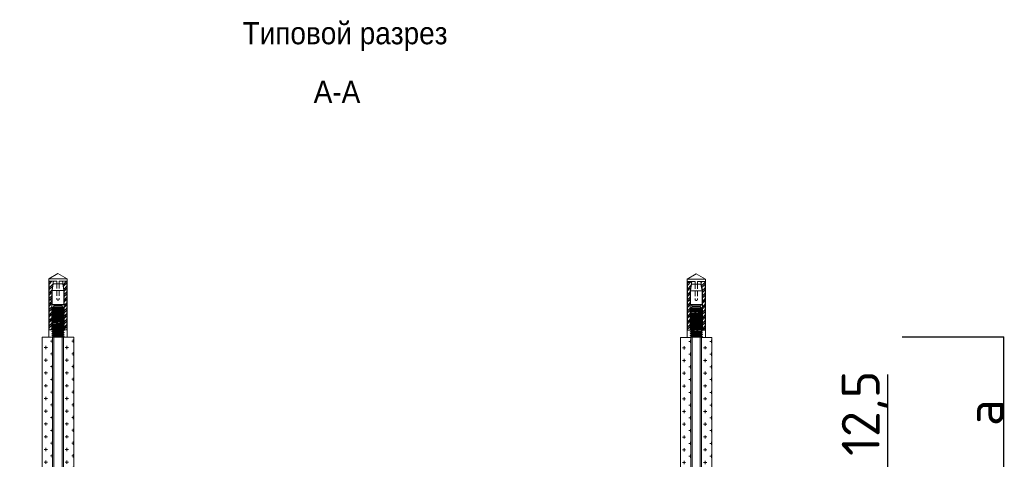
# Model space of a CAD drawing. Header units: millimetres. Extents: x 2030 to 81442, y 1212 to 89253.
# Tile 8 of 36: x 23217 to 34289, y 59878 to 64826. Entities that reach past the tile are written whole.
import ezdxf

# ---------------------------------------------------------------- set-up
doc = ezdxf.new("R2010")
doc.units = ezdxf.units.MM
doc.set_wipeout_variables(frame=1)
doc.linetypes.add('HIDDEN2', pattern=[4.7625, 3.175, -1.5875])
doc.layers.add('02_Техстронг Профиль', color=7, linetype='Continuous', lineweight=9)
for name, color, linetype, lineweight, true_color in [('Анкеры и саморезы', 7, 'Continuous', 9, 0x000000), ('Размеры и выноски', 7, 'Continuous', 9, 0x000000), ('Шпильки', 7, 'Continuous', 9, 0x000000)]:
    doc.layers.add(name, color=color, linetype=linetype, lineweight=lineweight, true_color=true_color)
doc.styles.add('Arial', font='arial.ttf', dxfattribs={"width": 0.9, "height": 250})
doc.styles.add('ISOCPEUR', font='isocpeur.ttf')
doc.dimstyles.new('ISO-25', dxfattribs={"dimtxt": 2.5, "dimasz": 2.5, "dimexe": 1.25, "dimexo": 0.625, "dimtad": 1, "dimtxsty": 'Standard', "dimcen": 2.5, "dimadec": 0, "dimazin": 0, "dimtfac": 1, "dimtmove": 0, "dimatfit": 3, "dimfxl": 1, "dimarcsym": 0})

# ---------------------------------------------------------------- blocks, each defined once
blk = doc.blocks.new('*U253')
at = {"layer": 'Анкеры и саморезы', "lineweight": 5, "true_color": 0x939598}
h = blk.add_hatch(dxfattribs=at)
h.set_pattern_fill('STEEL', color=252, scale=0.8)
h.set_pattern_definition([(45, (-16380.2264, 15704.676), (-1.79605122, 1.79605122), []), (45, (-16380.2264, 15705.946), (-1.79605122, 1.79605122), [])])
h.paths.add_polyline_path([(-4, 30.57), (-2.91, 36.7), (-5.84, 36.7), (-5.84, 4.7), (-4, 4.7)])
h.paths.add_polyline_path([(5.84, 36.7), (2.91, 36.7), (4, 30.57), (4, 4.7), (5.84, 4.7)])
at = {"layer": 'Анкеры и саморезы', "color": 252, "lineweight": 5, "true_color": 0x939598}
for p, q in [((6, 38.3), (-6, 38.3)), ((-5.84, 36.7), (-5.84, 4.7)), ((-0.8, 36.7), (-5.84, 36.7)), ((-3.08, 35.02), (3.08, 35.02)), ((-0.8, 36.7), (-0.8, 35.02)), ((5.84, 36.7), (0.8, 36.7)), ((0.8, 36.7), (0.8, 35.02)), ((5.84, 36.7), (5.84, 4.7)), ((-4, 30.57), (-4, 4.7)), ((-3.86, 30.57), (3.86, 30.57)), ((4, 30.57), (4, 4.7)), ((-4, 24.3), (-5.84, 24.3)), ((-4, 19.24), (-3.61, 19.47)), ((3.86, 21.54), (-3.86, 21.54)), ((3.35, 19.02), (3.35, 19.47)), ((4, 24.3), (5.84, 24.3)), ((-4, 19.24), (-3.35, 18.87)), ((-4, 18.04), (-3.35, 18.42)), ((-4, 18.04), (-3.35, 17.67)), ((-4, 16.84), (-3.35, 17.22)), ((-4, 16.84), (-3.35, 16.47)), ((-4, 15.64), (-3.35, 16.02)), ((-4, 15.64), (-3.35, 15.27)), ((-4, 14.44), (-3.35, 14.82)), ((-4, 14.44), (-3.35, 14.07)), ((-4, 13.24), (-3.35, 13.62)), ((-4, 13.24), (-3.35, 12.87)), ((-3.35, 18.42), (-3.35, 18.87)), ((-3.35, 17.22), (-3.35, 17.67)), ((-3.35, 16.02), (-3.35, 16.47)), ((-3.35, 14.82), (-3.35, 15.27)), ((-3.35, 13.62), (-3.35, 14.07)), ((4, 18.64), (3.35, 19.02)), ((4, 18.64), (3.35, 18.27)), ((3.35, 17.82), (3.35, 18.27)), ((4, 17.44), (3.35, 17.82)), ((4, 17.44), (3.35, 17.07)), ((3.35, 16.62), (3.35, 17.07)), ((4, 16.24), (3.35, 16.62)), ((4, 16.24), (3.35, 15.87)), ((3.35, 15.42), (3.35, 15.87)), ((4, 15.04), (3.35, 15.42)), ((4, 15.04), (3.35, 14.67)), ((3.35, 14.22), (3.35, 14.67)), ((4, 13.84), (3.35, 14.22)), ((4, 13.84), (3.35, 13.47)), ((3.35, 13.02), (3.35, 13.47)), ((4, 12.64), (3.35, 13.02)), ((-4, 12.04), (-3.35, 12.42)), ((-4, 12.04), (-3.35, 11.67)), ((-4, 10.84), (-3.35, 11.22)), ((-4, 10.84), (-3.35, 10.47)), ((-4, 9.64), (-3.35, 10.02)), ((-4, 9.64), (-3.35, 9.27)), ((-4, 8.44), (-3.35, 8.82)), ((-4, 8.44), (-3.35, 8.07)), ((-4, 7.24), (-3.35, 7.62)), ((-4, 7.24), (-3.35, 6.87)), ((-3.35, 12.42), (-3.35, 12.87)), ((-3.35, 11.22), (-3.35, 11.67)), ((-3.35, 10.02), (-3.35, 10.47)), ((-3.35, 8.82), (-3.35, 9.27)), ((-3.35, 7.62), (-3.35, 8.07)), ((-3.35, 6.42), (-3.35, 6.87)), ((4, 12.64), (3.35, 12.27)), ((3.35, 11.82), (3.35, 12.27)), ((4, 11.44), (3.35, 11.82)), ((4, 11.44), (3.35, 11.07)), ((3.35, 10.62), (3.35, 11.07)), ((4, 10.24), (3.35, 10.62)), ((4, 10.24), (3.35, 9.87)), ((3.35, 9.42), (3.35, 9.87)), ((4, 9.04), (3.35, 9.42)), ((4, 9.04), (3.35, 8.67)), ((3.35, 8.22), (3.35, 8.67)), ((4, 7.84), (3.35, 8.22)), ((4, 7.84), (3.35, 7.47)), ((3.35, 7.02), (3.35, 7.47)), ((4, 6.64), (3.35, 7.02)), ((4, 6.64), (3.35, 6.27)), ((-3.76, 4.7), (-6, 4.7)), ((-4, 6.04), (-3.35, 6.42)), ((-4, 6.04), (-3.35, 5.67)), ((-4, 4.84), (-3.35, 5.22)), ((-4, 4.84), (-3.35, 4.47)), ((-4, 3.64), (-3.35, 4.02)), ((-4, 3.64), (-3.35, 3.27)), ((-4, 2.44), (-3.35, 2.82)), ((-4, 2.44), (-3.35, 2.07)), ((-4, 1.24), (-3.35, 1.62)), ((-4, 1.24), (-3.35, 0.87)), ((-4, 0.04), (-3.35, 0.42)), ((-4, 0.04), (-3.93, 0)), ((-3.35, 5.22), (-3.35, 5.67)), ((-3.35, 4.02), (-3.35, 4.47)), ((-3.35, 2.82), (-3.35, 3.27)), ((-3.35, 1.62), (-3.35, 2.07)), ((-3.35, 0.42), (-3.35, 0.87)), ((3.35, 5.82), (3.35, 6.27)), ((4, 5.44), (3.35, 5.82)), ((4, 5.44), (3.35, 5.07)), ((3.35, 4.62), (3.35, 5.07)), ((6, 4.7), (3.35, 4.7)), ((4, 4.24), (3.35, 4.62)), ((4, 4.24), (3.35, 3.87)), ((3.35, 3.42), (3.35, 3.87)), ((4, 3.04), (3.35, 3.42)), ((4, 3.04), (3.35, 2.67)), ((3.35, 2.22), (3.35, 2.67)), ((4, 1.84), (3.35, 2.22)), ((4, 1.84), (3.35, 1.47)), ((3.35, 1.02), (3.35, 1.47)), ((4, 0.64), (3.35, 1.02)), ((4, 0.64), (3.35, 0.27)), ((3.35, 0), (3.35, 0.27))]:
    blk.add_line(p, q, dxfattribs=at)
at = {"layer": 'Анкеры и саморезы', "color": 252, "lineweight": 5, "true_color": 0x939598, "extrusion": (1.22461e-16, 5.99869e-32, -1)}
for p, q in [((-4, 30.57), (-2.91, 36.7)), ((-3.86, 30.57), (-3.08, 35.02)), ((2.91, 36.7), (4, 30.57)), ((3.08, 35.02), (3.86, 30.57)), ((-3.86, 21.54), (-3.86, 30.57)), ((3.86, 30.57), (3.86, 21.54)), ((-2.61, 20.7), (-3.86, 21.54)), ((2.61, 20.31), (-2.61, 20.31)), ((3.86, 21.54), (2.61, 20.7))]:
    blk.add_line(p, q, dxfattribs=at)
at = {"layer": 'Анкеры и саморезы', "color": 252, "linetype": 'HIDDEN2', "lineweight": 5, "true_color": 0x939598}
for p, q in [((-0.8, 35.02), (-0.8, 25.1)), ((0.8, 35.02), (0.8, 25.1))]:
    blk.add_line(p, q, dxfattribs=at)
at = {"layer": 'Анкеры и саморезы', "color": 252, "lineweight": 5, "true_color": 0x939598, "extrusion": (1.22461e-16, -5.99869e-32, -1)}
for p, q in [((3.35, 19.47), (-3.61, 19.47)), ((-2.61, 20.31), (-3.35, 19.47)), ((2.61, 20.7), (-2.61, 20.7)), ((3.35, 19.47), (2.61, 20.31))]:
    blk.add_line(p, q, dxfattribs=at)
at = {"layer": 'Анкеры и саморезы', "color": 252, "lineweight": 5, "true_color": 0x939598, "extrusion": (-1.22461e-16, 4.49903e-32, -1)}
for p, q in [((3.35, 19.47), (-3.35, 18.87)), ((3.35, 19.47), (-3.35, 18.87)), ((4, 18.64), (-4, 18.04)), ((4, 17.44), (-4, 16.84)), ((4, 16.24), (-4, 15.64)), ((4, 15.04), (-4, 14.44)), ((4, 13.84), (-4, 13.24)), ((3.35, 19.02), (-3.35, 18.42)), ((3.35, 18.27), (-3.35, 17.67)), ((3.35, 17.82), (-3.35, 17.22)), ((3.35, 17.07), (-3.35, 16.47)), ((3.35, 16.62), (-3.35, 16.02)), ((3.35, 15.87), (-3.35, 15.27)), ((3.35, 15.42), (-3.35, 14.82)), ((3.35, 14.67), (-3.35, 14.07)), ((3.35, 14.22), (-3.35, 13.62)), ((3.35, 13.47), (-3.35, 12.87)), ((3.35, 13.02), (-3.35, 12.42)), ((4, 12.64), (-4, 12.04)), ((4, 11.44), (-4, 10.84)), ((4, 10.24), (-4, 9.64)), ((4, 9.04), (-4, 8.44)), ((4, 7.84), (-4, 7.24)), ((4, 6.64), (-4, 6.04)), ((3.35, 12.27), (-3.35, 11.67)), ((3.35, 11.82), (-3.35, 11.22)), ((3.35, 11.07), (-3.35, 10.47)), ((3.35, 11.07), (-3.35, 10.47)), ((3.35, 10.62), (-3.35, 10.02)), ((3.35, 9.87), (-3.35, 9.27)), ((3.35, 9.87), (-3.35, 9.27)), ((3.35, 9.42), (-3.35, 8.82)), ((3.35, 8.67), (-3.35, 8.07)), ((3.35, 8.22), (-3.35, 7.62)), ((3.35, 7.47), (-3.35, 6.87)), ((3.35, 7.02), (-3.35, 6.42)), ((4, 5.44), (-4, 4.84)), ((4, 4.24), (-4, 3.64)), ((4, 3.04), (-4, 2.44)), ((4, 1.84), (-4, 1.24)), ((4, 0.64), (-4, 0.04)), ((3.35, 6.27), (-3.35, 5.67)), ((3.35, 5.82), (-3.35, 5.22)), ((3.35, 5.07), (-3.35, 4.47)), ((3.35, 4.62), (-3.35, 4.02)), ((3.35, 3.87), (-3.35, 3.27)), ((3.35, 3.42), (-3.35, 2.82)), ((3.35, 2.67), (-3.35, 2.07)), ((3.35, 2.22), (-3.35, 1.62)), ((3.35, 1.47), (-3.35, 0.87)), ((3.35, 1.47), (-3.35, 0.87)), ((3.35, 1.02), (-3.35, 0.42)), ((3.35, 0.27), (0.36, 0)), ((3.35, 0.27), (0.36, 0))]:
    blk.add_line(p, q, dxfattribs=at)
at = {"layer": 'Анкеры и саморезы', "color": 252, "lineweight": 5, "ltscale": 5, "true_color": 0x939598}
blk.add_line((6, 0), (-6, 0), dxfattribs=at)
at = {"layer": 'Анкеры и саморезы', "color": 252, "lineweight": 5, "true_color": 0x939598}
blk.add_lwpolyline([(-6, 0), (-6, 38.3), (0, 41.77), (6, 38.3), (6, 0)], dxfattribs=at)
at = {"layer": 'Анкеры и саморезы', "color": 252, "linetype": 'HIDDEN2', "lineweight": 5, "true_color": 0x939598}
blk.add_arc((0, 25.1), 0.8, 180, 0, dxfattribs=at)
blk = doc.blocks.new('*U256')
blk.add_wipeout([(-340.43, 4), (-340.43, -4), (0, -4), (0, 4)])
at = {"linetype": 'HIDDEN2', "ltscale": 40}
for p, q in [((-339.43, 4), (-340.43, 3)), ((-340.43, -3), (-340.43, 3)), ((-335.1, 3), (-340.43, 3)), ((-335.1, 4), (-339.43, 4)), ((-339.43, -4), (-339.43, 4)), ((-340.43, -3), (-335.1, -3)), ((-339.43, -4), (-340.43, -3)), ((-339.43, -4), (-335.1, -4))]:
    blk.add_line(p, q, dxfattribs=at)
at = {"linetype": 'HIDDEN2', "ltscale": 100}
for p, q in [((-335.1, 5.03), (-334.25, 3.85)), ((-335.1, 2.66), (-334.25, 3.85)), ((-334.25, 3.85), (-329.15, 3.85)), ((-328.3, 5.03), (-329.15, 3.85)), ((-328.3, 2.66), (-329.15, 3.85)), ((-335.1, -2.66), (-334.25, -3.85)), ((-335.1, -5.03), (-334.25, -3.85)), ((-334.25, -3.85), (-329.15, -3.85)), ((-328.3, -2.66), (-329.15, -3.85)), ((-328.3, -5.03), (-329.15, -3.85))]:
    blk.add_line(p, q, dxfattribs=at)
at = {"ltscale": 40}
for p, q in [((0, 4), (-325.63, 4)), ((0, 3), (-325.63, 3)), ((-325.63, -3), (0, -3)), ((0, -4), (-325.63, -4))]:
    blk.add_line(p, q, dxfattribs=at)
at = {"ltscale": 100}
blk.add_line((0, -4), (0, 4), dxfattribs=at)
at = {"linetype": 'HIDDEN2', "ltscale": 100}
for points in [[(-328.3, -11.7), (-328.3, 11.7), (-325.63, 11.7), (-325.63, -11.7)], [(-328.3, 5.91), (-329.15, 7.1), (-334.25, 7.1), (-335.1, 5.91), (-335.1, -5.91), (-334.25, -7.1), (-329.15, -7.1), (-328.3, -5.91)]]:
    blk.add_lwpolyline(points, close=True, dxfattribs=at)
blk = doc.blocks.new('*U255')
blk.add_wipeout([(-340.43, 4), (-340.43, -4), (0, -4), (0, 4)])
at = {"linetype": 'HIDDEN2', "ltscale": 40}
for p, q in [((-339.43, 4), (-340.43, 3)), ((-340.43, -3), (-340.43, 3)), ((-335.1, 3), (-340.43, 3)), ((-335.1, 4), (-339.43, 4)), ((-339.43, -4), (-339.43, 4)), ((-340.43, -3), (-335.1, -3)), ((-339.43, -4), (-340.43, -3)), ((-339.43, -4), (-335.1, -4))]:
    blk.add_line(p, q, dxfattribs=at)
at = {"linetype": 'HIDDEN2', "ltscale": 100}
for p, q in [((-335.1, 5.03), (-334.25, 3.85)), ((-335.1, 2.66), (-334.25, 3.85)), ((-334.25, 3.85), (-329.15, 3.85)), ((-328.3, 5.03), (-329.15, 3.85)), ((-328.3, 2.66), (-329.15, 3.85)), ((-335.1, -2.66), (-334.25, -3.85)), ((-335.1, -5.03), (-334.25, -3.85)), ((-334.25, -3.85), (-329.15, -3.85)), ((-328.3, -2.66), (-329.15, -3.85)), ((-328.3, -5.03), (-329.15, -3.85))]:
    blk.add_line(p, q, dxfattribs=at)
at = {"ltscale": 40}
for p, q in [((0, 4), (-325.63, 4)), ((0, 3), (-325.63, 3)), ((-325.63, -3), (0, -3)), ((0, -4), (-325.63, -4))]:
    blk.add_line(p, q, dxfattribs=at)
at = {"ltscale": 100}
blk.add_line((0, -4), (0, 4), dxfattribs=at)
at = {"linetype": 'HIDDEN2', "ltscale": 100}
for points in [[(-328.3, -11.7), (-328.3, 11.7), (-325.63, 11.7), (-325.63, -11.7)], [(-328.3, 5.91), (-329.15, 7.1), (-334.25, 7.1), (-335.1, 5.91), (-335.1, -5.91), (-334.25, -7.1), (-329.15, -7.1), (-328.3, -5.91)]]:
    blk.add_lwpolyline(points, close=True, dxfattribs=at)
blk = doc.blocks.new('_Oblique')
at = {"color": 0, "linetype": 'ByBlock', "lineweight": -2}
blk.add_line((-0.5, -0.5), (0.5, 0.5), dxfattribs=at)
blk = doc.blocks.new('*D277')
at = {"layer": 'Defpoints', "color": 0, "transparency": 16777216}
for p in [(33140, 61255), (34282, 61255), (33686, 59551)]:
    blk.add_point(p, dxfattribs=at)
at = {"layer": 'Размеры и выноски', "color": 0, "lineweight": -2, "transparency": 16777216}
for p, q in [((33141, 61255), (34283, 61255)), ((34282, 59551), (34282, 61255)), ((33686, 59551), (34283, 59551))]:
    blk.add_line(p, q, dxfattribs=at)
at = {"layer": 'Размеры и выноски', "color": 0, "lineweight": -2, "transparency": 16777216, "xscale": 2.5, "yscale": 2.5, "zscale": 2.5}
for p, rotation in [((34282, 61255), 90), ((34282, 59551), 270)]:
    blk.add_blockref('_Oblique', p, dxfattribs=dict(at, rotation=rotation))
at = {"layer": 'Размеры и выноски', "color": 0, "transparency": 16777216, "insert": (34069, 60403), "char_height": 250, "attachment_point": 5, "rotation": 90, "style": 'ISOCPEUR'}
blk.add_mtext('{\\H1.70293x;а}', dxfattribs=at)
blk = doc.blocks.new('*D279')
at = {"layer": 'Defpoints', "color": 0, "transparency": 16777216}
for p in [(30024, 59551), (29817, 59344), (32980, 59344)]:
    blk.add_point(p, dxfattribs=at)
at = {"layer": 'Размеры и выноски', "color": 0, "lineweight": -2, "transparency": 16777216}
for p, q in [((32980, 59551), (32980, 60833)), ((30024, 59551), (32982, 59551)), ((32980, 59344), (32980, 59551)), ((29818, 59344), (32982, 59344)), ((32980, 59344), (32980, 59342))]:
    blk.add_line(p, q, dxfattribs=at)
at = {"layer": 'Размеры и выноски', "color": 0, "lineweight": -2, "transparency": 16777216, "xscale": 2.5, "yscale": 2.5, "zscale": 2.5}
for p, rotation in [((32980, 59551), 270), ((32980, 59344), 90)]:
    blk.add_blockref('_Oblique', p, dxfattribs=dict(at, rotation=rotation))
at = {"layer": 'Размеры и выноски', "color": 0, "transparency": 16777216, "insert": (32724, 60396), "char_height": 250, "attachment_point": 5, "rotation": 90, "style": 'ISOCPEUR'}
blk.add_mtext('{\\H1.70293x;12,5}', dxfattribs=at)

msp = doc.modelspace()

# ---------------------------------------------------------------- block references
at = {"layer": 'Анкеры и саморезы', "xscale": 17.11317489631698, "yscale": 17.11317489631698, "zscale": 17.11317489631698}
for p in [(23648.039, 61253.899), (30825.187, 61250.813)]:
    msp.add_blockref('*U253', p, dxfattribs=at)

# ---------------------------------------------------------------- texts
at = {"layer": '02_Техстронг Профиль', "char_height": 250, "attachment_point": 1, "style": 'Arial'}
for s, width, heights, insert in [('\\pxi-1.87817,l1.87817,t1.87817;Типовой разрез', 7601.52069, [941.247], (25723.709, 64799.527)), ('А-А', 4574.41298, [251.519], (26523.277, 64139.774))]:
    msp.add_mtext_dynamic_manual_height_columns(s, width=width, gutter_width=19.895, heights=heights, dxfattribs=dict(at, insert=insert))

# ---------------------------------------------------------------- dimensions: what is measured, and where the dimension line sits
at = {"layer": 'Размеры и выноски'}
dim = msp.add_linear_dim(base=(34282.138, 61255.297), p1=(33685.552, 59551.308), p2=(33140.211, 61255.297), angle=90, text='{\\H1.70293x;а}', dimstyle='ISO-25', override={"dimscale": 1, "dimtxt": 250, "dimtxsty": 'ISOCPEUR', "dimblk1": 'Oblique', "dimblk2": 'Oblique', "dimsah": 1, "dimatfit": 0}, dxfattribs=at)
dim.commit()
dim.dimension.update_dxf_attribs({"geometry": '*D277', "text_midpoint": (34282.138, 60403.303), "dimtype": 160})

# ---------------------------------------------------------------- next in the draw order: block references
at = {"layer": 'Шпильки', "xscale": 15.09993523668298, "yscale": 15.09993523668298, "zscale": 15.09993523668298, "rotation": 90}
for name, p in [('*U256', (23648.219, 61253.899)), ('*U255', (30825.368, 61253.894))]:
    msp.add_blockref(name, p, dxfattribs=at)

# ---------------------------------------------------------------- next in the draw order: hatches: boundary and pattern name
at = {"layer": 'Шпильки'}
h = msp.add_hatch(dxfattribs=at)
h.set_pattern_fill('CROSS', color=102, scale=11.300158)
h.set_pattern_definition([(0, (-533262.33, -217491.75), (71.756001, 71.756001), [35.878, -107.634002]), (90, (-533244.39, -217509.69), (-71.756001, 71.756001), [35.878, -107.634002])])
h.paths.add_polyline_path([(23471.05, 56336.871), (23587.289, 56336.871), (23587.289, 61253.551), (23471.05, 61253.551)])
h = msp.add_hatch(dxfattribs=at)
h.set_pattern_fill('CROSS', color=102, scale=11.300158)
h.set_pattern_definition([(0, (-533024.83, -217491.33), (71.756001, 71.756001), [35.878, -107.634002]), (90, (-533006.89, -217509.27), (-71.756001, 71.756001), [35.878, -107.634002])])
h.paths.add_polyline_path([(23708.547, 56336.871), (23824.786, 56336.871), (23824.858, 61253.453), (23708.619, 61253.453)])
h = msp.add_hatch(dxfattribs=at)
h.set_pattern_fill('CROSS', color=102, scale=11.300158)
h.set_pattern_definition([(0, (-526085.18, -217494.81), (71.756001, 71.756001), [35.878, -107.634002]), (90, (-526067.24, -217512.75), (-71.756001, 71.756001), [35.878, -107.634002])])
h.paths.add_polyline_path([(30648.199, 56336.871), (30764.438, 56336.871), (30764.438, 61250.49), (30648.199, 61250.49)])
h = msp.add_hatch(dxfattribs=at)
h.set_pattern_fill('CROSS', color=102, scale=11.300158)
h.set_pattern_definition([(0, (-525847.68, -217494.39), (71.756001, 71.756001), [35.878, -107.634002]), (90, (-525829.74, -217512.33), (-71.756001, 71.756001), [35.878, -107.634002])])
h.paths.add_polyline_path([(30885.696, 56336.871), (31001.935, 56336.871), (31002.007, 61250.392), (30885.768, 61250.392)])

# ---------------------------------------------------------------- next in the draw order: linework, layer by layer
at = {"layer": 'Шпильки', "color": 102, "ltscale": 4}
for points in [[(23471.05, 61253.551), (23587.289, 61253.551), (23587.289, 56336.871), (23471.05, 56336.871)], [(23708.619, 61253.453), (23824.858, 61253.453), (23824.786, 56336.871), (23708.547, 56336.871)], [(30648.199, 61250.49), (30764.438, 61250.49), (30764.438, 56336.871), (30648.199, 56336.871)], [(30885.768, 61250.392), (31002.007, 61250.392), (31001.935, 56336.871), (30885.696, 56336.871)]]:
    msp.add_lwpolyline(points, close=True, dxfattribs=at)

# ---------------------------------------------------------------- next in the draw order: dimensions: what is measured, and where the dimension line sits
at = {"layer": 'Размеры и выноски'}
dim = msp.add_linear_dim(base=(32980.435, 59344.455), p1=(30023.639, 59550.974), p2=(29817.119, 59344.455), angle=90, text='{\\H1.70293x;12,5}', dimstyle='ISO-25', override={"dimtxt": 250, "dimtxsty": 'ISOCPEUR', "dimblk1": 'Oblique', "dimblk2": 'Oblique', "dimsah": 1, "dimatfit": 0}, dxfattribs=at)
dim.commit()
dim.dimension.update_dxf_attribs({"geometry": '*D279', "text_midpoint": (32980.435, 60395.638), "dimtype": 160})

doc.saveas('drawing.dxf')
